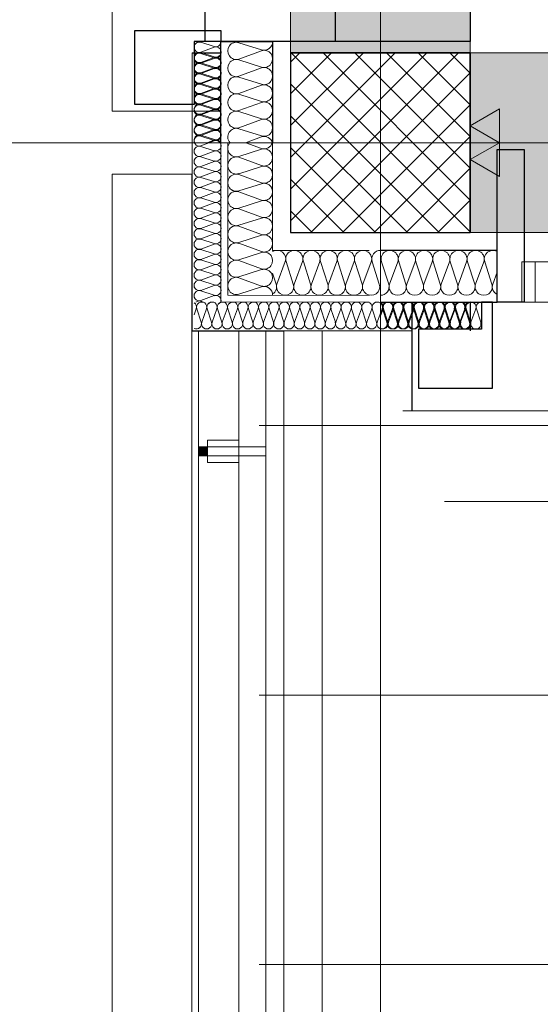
# Model space of a CAD drawing. Extents: x -1920 to 300, y 62 to 656.
# Tile 10 of 60: x -1824 to -1812, y 221 to 243. Entities that reach past the tile are written whole.
import ezdxf
from ezdxf.lldxf.tags import DXFTag

# ---------------------------------------------------------------- set-up
doc = ezdxf.new("R2010")
doc.units = 0
doc.layers.get('0').update_dxf_attribs({"lineweight": 35})
for name, color, linetype, lineweight, true_color in [('30 -33 Aussenwände- 3 Aussenstützen', 7, 'Continuous', 50, 0x0000dd), ('30 -33 Aussenwände- 7 Fassade_ Elemente', 7, 'Continuous', 9, 0x00aacc), ('30 -34 Innenwände- 6 Elemente', 7, 'Continuous', 9, 0xff6633), ('30 -35 Decken- 1 Konstruktion-Träger- Stahlbeton', 7, 'grob-A06G9HJG8I', 13, 0x33aa00), ('30 -36 Dächer- 3 Dachbeläge', 7, 'Continuous', 15, 0x9999ff), ('30 -36 Dächer- 4 Dachbekleidungen', 7, 'Continuous', 9, 0xccccff), ('70 -72 Beschriftung- 1 Beschriftung allgemein', 7, 'Continuous', 9, 0xff6633), ('70 -72 Beschriftung- 2 Beschriftung Bauteile', 7, 'Continuous', 9, 0x9999ff)]:
    doc.layers.add(name, color=color, linetype=linetype, lineweight=lineweight, true_color=true_color)
doc.layers.add('60- 61 allgemeine Ausstattung- 4 Terrassen', color=7, linetype='Continuous', lineweight=9)
doc.layers.add('70 -71 Achsen- 1 Gebäudeachsen', color=7, linetype='STRICHPUNKT2-A06G9HJF8I', lineweight=18)
doc.layers.add('iwb_Schraffur_Unterzug', color=7, linetype='Continuous', lineweight=5, true_color=0xffffcc, plot=False)
tags = doc.linetypes.add('grob-A06G9HJG8I', pattern=[14, 3, -8, 3]).pattern_tags.tags
tags[8:9] = [DXFTag(74, 4), DXFTag(75, 0), DXFTag(340, '0'), DXFTag(46, 0.0), DXFTag(50, 0.0), DXFTag(44, 0.0), DXFTag(45, 0.0)]
tags[6:7] = [DXFTag(74, 4), DXFTag(75, 0), DXFTag(340, '0'), DXFTag(46, 0.0), DXFTag(50, 0.0), DXFTag(44, 0.0), DXFTag(45, 0.0)]
tags[4:5] = [DXFTag(74, 4), DXFTag(75, 0), DXFTag(340, '0'), DXFTag(46, 0.0), DXFTag(50, 0.0), DXFTag(44, 0.0), DXFTag(45, 0.0)]
tags = doc.linetypes.add('STRICHPUNKT2-A06G9HJF8I', pattern=[12.7, 6.35, -3.175, 0, -3.175]).pattern_tags.tags
tags[10:11] = [DXFTag(74, 4), DXFTag(75, 0), DXFTag(340, '0'), DXFTag(46, 0.0), DXFTag(50, 0.0), DXFTag(44, 0.0), DXFTag(45, 0.0)]
tags[8:9] = [DXFTag(74, 4), DXFTag(75, 0), DXFTag(340, '0'), DXFTag(46, 0.0), DXFTag(50, 0.0), DXFTag(44, 0.0), DXFTag(45, 0.0)]
tags[6:7] = [DXFTag(74, 4), DXFTag(75, 0), DXFTag(340, '0'), DXFTag(46, 0.0), DXFTag(50, 0.0), DXFTag(44, 0.0), DXFTag(45, 0.0)]
tags[4:5] = [DXFTag(74, 4), DXFTag(75, 0), DXFTag(340, '0'), DXFTag(46, 0.0), DXFTag(50, 0.0), DXFTag(44, 0.0), DXFTag(45, 0.0)]

# ---------------------------------------------------------------- blocks, each defined once
blk = doc.blocks.new('Referenz-A06G9HJH8I', base_point=(-1905.787, 86.892))
at = {"layer": '30 -33 Aussenwände- 3 Aussenstützen', "color": 0, "lineweight": 9}
for p, q in [((-1817.831, 242.436), (-1817.624, 242.642)), ((-1817.831, 241.729), (-1816.917, 242.642)), ((-1817.831, 241.022), (-1816.21, 242.642)), ((-1817.831, 240.315), (-1815.503, 242.642)), ((-1817.831, 239.608), (-1814.796, 242.642)), ((-1817.831, 238.901), (-1814.089, 242.642)), ((-1817.816, 242.642), (-1813.831, 238.657)), ((-1817.109, 242.642), (-1813.831, 239.364)), ((-1816.402, 242.642), (-1813.831, 240.071)), ((-1815.695, 242.642), (-1813.831, 240.778)), ((-1814.988, 242.642), (-1813.831, 241.485)), ((-1814.281, 242.642), (-1813.831, 242.192)), ((-1817.382, 238.642), (-1813.831, 242.194)), ((-1817.831, 241.95), (-1814.523, 238.642)), ((-1816.675, 238.642), (-1813.831, 241.487)), ((-1817.831, 241.243), (-1815.23, 238.642)), ((-1815.831, 241.142), (-1815.831, 240.142)), ((-1815.968, 238.642), (-1813.831, 240.779)), ((-1817.831, 240.536), (-1815.938, 238.642)), ((-1816.331, 240.642), (-1815.331, 240.642)), ((-1815.26, 238.642), (-1813.831, 240.072)), ((-1817.831, 239.828), (-1816.645, 238.642)), ((-1814.553, 238.642), (-1813.831, 239.365)), ((-1817.831, 239.121), (-1817.352, 238.642)), ((-1813.846, 238.642), (-1813.831, 238.658))]:
    blk.add_line(p, q, dxfattribs=at)
at = {"layer": '30 -33 Aussenwände- 3 Aussenstützen', "color": 0, "linetype": 'Continuous', "lineweight": -2, "ltscale": 0.25}
for p, q in [((-1813.831, 242.642), (-1817.831, 242.642)), ((-1817.831, 242.642), (-1817.831, 238.642)), ((-1813.831, 238.642), (-1813.831, 242.642)), ((-1817.831, 238.642), (-1813.831, 238.642))]:
    blk.add_line(p, q, dxfattribs=at)
at = {"layer": '30 -33 Aussenwände- 7 Fassade_ Elemente', "color": 0, "linetype": 'Continuous', "ltscale": 0.13}
for p, q in [((-1821.801, 241.342), (-1821.801, 322.442)), ((-1813.831, 320.892), (-1813.831, 242.892)), ((-1819.531, 242.782), (-1819.831, 242.878)), ((-1819.831, 242.659), (-1819.531, 242.77)), ((-1819.381, 242.892), (-1819.381, 241.342)), ((-1813.831, 242.892), (-1819.381, 242.892)), ((-1818.481, 242.708), (-1818.981, 242.868)), ((-1820.021, 236.452), (-1820.021, 242.642)), ((-1820.021, 242.642), (-1819.381, 242.642)), ((-1819.531, 242.552), (-1819.831, 242.648)), ((-1819.531, 242.532), (-1819.831, 242.628)), ((-1819.831, 242.409), (-1819.531, 242.52)), ((-1819.83, 242.429), (-1819.531, 242.54)), ((-1818.981, 242.504), (-1818.481, 242.689)), ((-1819.531, 242.302), (-1819.831, 242.398)), ((-1819.831, 242.18), (-1819.531, 242.291)), ((-1819.53, 242.322), (-1819.83, 242.418)), ((-1819.83, 242.2), (-1819.53, 242.311)), ((-1818.481, 242.325), (-1818.981, 242.485)), ((-1818.981, 242.121), (-1818.481, 242.306)), ((-1819.531, 242.072), (-1819.831, 242.168)), ((-1819.53, 242.092), (-1819.83, 242.188)), ((-1819.83, 241.97), (-1819.53, 242.081)), ((-1818.481, 241.942), (-1818.981, 242.102)), ((-1819.831, 241.95), (-1819.531, 242.061)), ((-1819.531, 241.842), (-1819.831, 241.939)), ((-1819.53, 241.862), (-1819.83, 241.958)), ((-1819.83, 241.74), (-1819.53, 241.851)), ((-1818.981, 241.738), (-1818.481, 241.923)), ((-1819.831, 241.72), (-1819.531, 241.831)), ((-1819.531, 241.612), (-1819.831, 241.709)), ((-1819.53, 241.632), (-1819.83, 241.729)), ((-1818.481, 241.559), (-1818.981, 241.719)), ((-1819.831, 241.49), (-1819.531, 241.601)), ((-1819.531, 241.383), (-1819.831, 241.479)), ((-1819.83, 241.51), (-1819.53, 241.621)), ((-1819.53, 241.403), (-1819.83, 241.499)), ((-1818.981, 241.355), (-1818.481, 241.54)), ((-1819.381, 241.342), (-1821.801, 241.342)), ((-1819.831, 241.26), (-1819.531, 241.371)), ((-1819.531, 241.153), (-1819.831, 241.249)), ((-1819.83, 241.28), (-1819.53, 241.391)), ((-1819.529, 241.173), (-1819.83, 241.269)), ((-1818.481, 241.176), (-1818.981, 241.336)), ((-1819.831, 241.031), (-1819.531, 241.141)), ((-1819.531, 240.923), (-1819.831, 241.019)), ((-1819.829, 241.05), (-1819.529, 241.162)), ((-1819.529, 240.943), (-1819.829, 241.039)), ((-1818.981, 240.972), (-1818.481, 241.157)), ((-1815.831, 240.142), (-1815.831, 241.142)), ((-1819.831, 240.801), (-1819.531, 240.912)), ((-1819.531, 240.693), (-1819.831, 240.789)), ((-1819.829, 240.821), (-1819.529, 240.932)), ((-1819.529, 240.713), (-1819.829, 240.809)), ((-1818.481, 240.793), (-1818.981, 240.953)), ((-1818.481, 240.774), (-1818.836, 240.642)), ((-1819.831, 240.571), (-1819.531, 240.682)), ((-1819.531, 240.463), (-1819.831, 240.56)), ((-1819.529, 240.702), (-1819.69, 240.642)), ((-1819.381, 237.095), (-1819.381, 240.642)), ((-1819.231, 237.245), (-1819.231, 240.642)), ((-1818.481, 240.514), (-1818.828, 240.642)), ((-1818.231, 238.244), (-1818.231, 240.642)), ((-1816.331, 240.642), (-1815.331, 240.642)), ((-1819.831, 240.341), (-1819.531, 240.452)), ((-1819.531, 240.233), (-1819.831, 240.33)), ((-1818.481, 240.495), (-1818.981, 240.334)), ((-1818.981, 240.316), (-1818.481, 240.131)), ((-1819.831, 240.111), (-1819.531, 240.222)), ((-1819.531, 240.004), (-1819.831, 240.1)), ((-1818.481, 240.112), (-1818.981, 239.951)), ((-1819.831, 239.881), (-1819.531, 239.992)), ((-1818.981, 239.933), (-1818.481, 239.748)), ((-1819.531, 239.774), (-1819.831, 239.87)), ((-1819.831, 239.652), (-1819.531, 239.763)), ((-1818.481, 239.729), (-1818.981, 239.568)), ((-1819.531, 239.544), (-1819.831, 239.64)), ((-1819.831, 239.422), (-1819.531, 239.533)), ((-1818.981, 239.55), (-1818.481, 239.365)), ((-1819.531, 239.314), (-1819.831, 239.411)), ((-1819.831, 239.192), (-1819.531, 239.303)), ((-1818.481, 239.346), (-1818.981, 239.185)), ((-1819.531, 239.084), (-1819.831, 239.181)), ((-1819.831, 238.962), (-1819.531, 239.073)), ((-1818.981, 239.167), (-1818.481, 238.982)), ((-1819.531, 238.855), (-1819.831, 238.951)), ((-1819.831, 238.732), (-1819.531, 238.843)), ((-1818.481, 238.963), (-1818.981, 238.802)), ((-1818.981, 238.784), (-1818.481, 238.599)), ((-1819.531, 238.625), (-1819.831, 238.721)), ((-1819.831, 238.503), (-1819.531, 238.613)), ((-1818.481, 238.58), (-1818.981, 238.419)), ((-1819.531, 238.395), (-1819.831, 238.491)), ((-1819.831, 238.273), (-1819.531, 238.384)), ((-1818.981, 238.401), (-1818.481, 238.216)), ((-1819.531, 238.165), (-1819.831, 238.261)), ((-1819.831, 238.043), (-1819.531, 238.154)), ((-1818.481, 238.197), (-1818.981, 238.036)), ((-1816.081, 238.242), (-1818.231, 238.244)), ((-1819.531, 237.935), (-1819.831, 238.032)), ((-1819.831, 237.813), (-1819.531, 237.924)), ((-1818.981, 238.018), (-1818.481, 237.833)), ((-1818.134, 237.494), (-1817.949, 237.994)), ((-1817.93, 237.994), (-1817.77, 237.494)), ((-1817.751, 237.494), (-1817.566, 237.994)), ((-1817.547, 237.994), (-1817.387, 237.493)), ((-1817.368, 237.493), (-1817.183, 237.993)), ((-1817.164, 237.993), (-1817.004, 237.493)), ((-1816.985, 237.493), (-1816.8, 237.993)), ((-1816.781, 237.993), (-1816.621, 237.493)), ((-1816.602, 237.493), (-1816.417, 237.993)), ((-1816.398, 237.993), (-1816.238, 237.493)), ((-1816.219, 237.493), (-1816.034, 237.992)), ((-1816.015, 237.992), (-1815.855, 237.492)), ((-1815.646, 237.492), (-1815.807, 237.992)), ((-1815.442, 237.992), (-1815.627, 237.492)), ((-1815.263, 237.492), (-1815.423, 237.992)), ((-1815.059, 237.992), (-1815.244, 237.492)), ((-1814.88, 237.492), (-1815.04, 237.992)), ((-1814.676, 237.992), (-1814.861, 237.492)), ((-1814.497, 237.492), (-1814.657, 237.992)), ((-1814.293, 237.992), (-1814.478, 237.492)), ((-1814.114, 237.492), (-1814.274, 237.992)), ((-1813.91, 237.992), (-1814.095, 237.492)), ((-1813.731, 237.492), (-1813.891, 237.992)), ((-1813.527, 237.992), (-1813.712, 237.492)), ((-1813.348, 237.492), (-1813.508, 237.992)), ((-1812.381, 237.092), (-1812.381, 237.992)), ((-1812.381, 237.992), (-1790.147, 237.992)), ((-1819.531, 237.705), (-1819.831, 237.802)), ((-1819.831, 237.583), (-1819.531, 237.694)), ((-1818.481, 237.814), (-1818.981, 237.653)), ((-1818.231, 237.737), (-1818.153, 237.494)), ((-1813.329, 237.492), (-1813.231, 237.758)), ((-1819.531, 237.476), (-1819.831, 237.572)), ((-1819.831, 237.353), (-1819.531, 237.464)), ((-1818.981, 237.634), (-1818.481, 237.45)), ((-1819.531, 237.246), (-1819.831, 237.342)), ((-1816.081, 237.242), (-1819.231, 237.245)), ((-1818.481, 237.431), (-1818.981, 237.27)), ((-1819.831, 237.124), (-1819.531, 237.235)), ((-1819.769, 237.092), (-1819.831, 237.112)), ((-1816.082, 237.092), (-1819.381, 237.095)), ((-1790.147, 237.092), (-1812.381, 237.092)), ((-1820.031, 153.942), (-1820.031, 236.824)), ((-1819.93, 236.944), (-1819.981, 236.806)), ((-1819.918, 236.944), (-1819.822, 236.644)), ((-1819.811, 236.644), (-1819.7, 236.944)), ((-1819.689, 236.944), (-1819.592, 236.644)), ((-1819.581, 236.644), (-1819.47, 236.944)), ((-1819.459, 236.944), (-1819.362, 236.644)), ((-1819.351, 236.644), (-1819.24, 236.944)), ((-1819.229, 236.944), (-1819.133, 236.644)), ((-1819.121, 236.644), (-1819.01, 236.944)), ((-1818.999, 236.944), (-1818.903, 236.644)), ((-1818.891, 236.644), (-1818.781, 236.944)), ((-1818.769, 236.944), (-1818.673, 236.644)), ((-1818.662, 236.644), (-1818.551, 236.944)), ((-1818.539, 236.944), (-1818.443, 236.644)), ((-1818.432, 236.644), (-1818.321, 236.944)), ((-1818.31, 236.944), (-1818.213, 236.644)), ((-1818.202, 236.644), (-1818.091, 236.944)), ((-1818.08, 236.944), (-1817.983, 236.644)), ((-1817.972, 236.644), (-1817.861, 236.944)), ((-1817.85, 236.944), (-1817.754, 236.644)), ((-1817.742, 236.644), (-1817.631, 236.944)), ((-1817.62, 236.944), (-1817.524, 236.644)), ((-1817.513, 236.644), (-1817.402, 236.944)), ((-1817.39, 236.944), (-1817.294, 236.644)), ((-1817.283, 236.644), (-1817.172, 236.944)), ((-1817.161, 236.944), (-1817.064, 236.644)), ((-1817.053, 236.644), (-1816.942, 236.944)), ((-1816.931, 236.944), (-1816.834, 236.644)), ((-1816.823, 236.644), (-1816.712, 236.944)), ((-1816.701, 236.944), (-1816.605, 236.644)), ((-1816.593, 236.644), (-1816.482, 236.944)), ((-1816.471, 236.944), (-1816.375, 236.644)), ((-1816.363, 236.644), (-1816.253, 236.944)), ((-1816.241, 236.944), (-1816.145, 236.644)), ((-1816.134, 236.644), (-1816.023, 236.944)), ((-1816.012, 236.944), (-1815.915, 236.644)), ((-1815.904, 236.644), (-1815.793, 236.944)), ((-1815.771, 236.944), (-1815.831, 236.783)), ((-1815.782, 236.944), (-1815.685, 236.644)), ((-1815.76, 236.944), (-1815.664, 236.644)), ((-1815.674, 236.644), (-1815.563, 236.944)), ((-1815.652, 236.644), (-1815.541, 236.944)), ((-1815.552, 236.944), (-1815.455, 236.644)), ((-1815.53, 236.944), (-1815.434, 236.644)), ((-1815.444, 236.644), (-1815.333, 236.944)), ((-1815.423, 236.644), (-1815.312, 236.944)), ((-1815.322, 236.944), (-1815.226, 236.644)), ((-1815.3, 236.944), (-1815.204, 236.644)), ((-1815.214, 236.644), (-1815.103, 236.944)), ((-1815.193, 236.644), (-1815.082, 236.943)), ((-1815.092, 236.944), (-1814.996, 236.644)), ((-1815.07, 236.943), (-1814.974, 236.643)), ((-1814.985, 236.644), (-1814.874, 236.944)), ((-1814.963, 236.643), (-1814.852, 236.943)), ((-1814.862, 236.944), (-1814.766, 236.644)), ((-1814.841, 236.943), (-1814.744, 236.643)), ((-1814.755, 236.644), (-1814.644, 236.944)), ((-1814.733, 236.643), (-1814.622, 236.943)), ((-1814.633, 236.944), (-1814.536, 236.644)), ((-1814.611, 236.943), (-1814.515, 236.643)), ((-1814.525, 236.644), (-1814.414, 236.944)), ((-1814.503, 236.643), (-1814.392, 236.943)), ((-1814.403, 236.944), (-1814.306, 236.644)), ((-1814.381, 236.943), (-1814.285, 236.643)), ((-1814.295, 236.644), (-1814.184, 236.944)), ((-1814.274, 236.643), (-1814.162, 236.943)), ((-1814.173, 236.944), (-1814.077, 236.644)), ((-1814.151, 236.943), (-1814.055, 236.643)), ((-1814.065, 236.644), (-1813.954, 236.944)), ((-1814.044, 236.643), (-1813.933, 236.943)), ((-1813.943, 236.944), (-1813.847, 236.644)), ((-1813.921, 236.943), (-1813.825, 236.642)), ((-1813.814, 236.642), (-1813.703, 236.942)), ((-1813.692, 236.942), (-1813.595, 236.642)), ((-1815.131, 236.452), (-1820.021, 236.452))]:
    blk.add_line(p, q, dxfattribs=at)
at = {"layer": '30 -33 Aussenwände- 7 Fassade_ Elemente', "color": 0, "linetype": 'Continuous', "lineweight": -2, "ltscale": 0.25}
for p, q in [((-1819.731, 242.892), (-1819.731, 244.542)), ((-1816.831, 242.892), (-1816.831, 244.092)), ((-1813.831, 244.092), (-1813.831, 242.892)), ((-1821.301, 243.142), (-1819.381, 243.142)), ((-1821.301, 241.492), (-1821.301, 243.142)), ((-1819.381, 243.142), (-1819.381, 242.892)), ((-1819.981, 242.892), (-1819.981, 241.492)), ((-1819.381, 242.892), (-1819.981, 242.892)), ((-1816.831, 242.892), (-1819.731, 242.892)), ((-1819.381, 240.642), (-1819.381, 242.892)), ((-1819.381, 242.892), (-1818.231, 242.892)), ((-1818.231, 242.892), (-1818.231, 240.642)), ((-1813.831, 242.892), (-1816.831, 242.892)), ((-1820.021, 242.642), (-1819.381, 242.642)), ((-1819.981, 241.492), (-1821.301, 241.492)), ((-1813.231, 237.092), (-1813.231, 240.492)), ((-1813.231, 240.492), (-1812.631, 240.492)), ((-1812.631, 240.492), (-1812.631, 237.092)), ((-1813.231, 238.243), (-1815.831, 238.243)), ((-1813.231, 237.092), (-1813.231, 238.243)), ((-1815.831, 237.092), (-1813.231, 237.092)), ((-1815.131, 237.092), (-1815.131, 234.672)), ((-1813.832, 237.094), (-1813.832, 236.454)), ((-1813.581, 237.092), (-1813.581, 236.492)), ((-1813.331, 237.092), (-1813.581, 237.092)), ((-1813.331, 235.172), (-1813.331, 237.092)), ((-1812.631, 237.092), (-1813.231, 237.092)), ((-1814.981, 236.492), (-1814.981, 235.172)), ((-1813.581, 236.492), (-1814.981, 236.492)), ((-1814.981, 235.172), (-1813.331, 235.172))]:
    blk.add_line(p, q, dxfattribs=at)
at = {"layer": '30 -33 Aussenwände- 7 Fassade_ Elemente', "color": 0}
for p, q in [((-1821.801, 239.942), (-1820.031, 239.942)), ((-1821.801, 158.842), (-1821.801, 239.942)), ((-1820.031, 239.942), (-1820.031, 158.842))]:
    blk.add_line(p, q, dxfattribs=at)
at = {"layer": '30 -33 Aussenwände- 7 Fassade_ Elemente', "color": 0, "linetype": 'Continuous', "lineweight": 18, "ltscale": 0.18}
for p, q in [((-1812.681, 237.992), (-1811.764, 237.992)), ((-1812.681, 237.092), (-1812.681, 237.992)), ((-1811.764, 237.092), (-1812.681, 237.092))]:
    blk.add_line(p, q, dxfattribs=at)
at = {"layer": '30 -33 Aussenwände- 7 Fassade_ Elemente', "color": 0, "linetype": 'grob-A06G9HJG8I', "ltscale": 0.13}
blk.add_line((-1815.331, 234.672), (-1740.331, 234.672), dxfattribs=at)
at = {"layer": '30 -33 Aussenwände- 7 Fassade_ Elemente', "color": 0, "linetype": 'Continuous', "ltscale": 0.13}
for centre, major_axis, end_param in [((-1819.866, 242.768), (0.035, 0.109), 3.765224), ((-1819.496, 242.891), (-0.035, -0.109), 1.896254), ((-1819.495, 242.661), (-0.035, -0.109), 3.764652), ((-1819.039, 242.686), (0.059, 0.182), 3.765224), ((-1818.422, 242.89), (-0.059, -0.182), 1.896254), ((-1819.866, 242.539), (0.035, 0.109), 3.765224), ((-1819.866, 242.519), (0.035, 0.109), 3.765224), ((-1819.495, 242.641), (-0.035, -0.109), 1.896254), ((-1819.495, 242.431), (-0.035, -0.109), 3.764652), ((-1819.495, 242.411), (-0.035, -0.109), 3.764652), ((-1819.039, 242.303), (0.059, 0.182), 3.765224), ((-1818.422, 242.507), (-0.059, -0.182), 3.764652), ((-1819.866, 242.309), (0.035, 0.109), 3.765224), ((-1819.866, 242.289), (0.035, 0.109), 3.765224), ((-1819.495, 242.181), (-0.035, -0.109), 3.764652), ((-1819.495, 242.201), (-0.035, -0.109), 3.764652), ((-1818.422, 242.124), (-0.059, -0.182), 3.764652), ((-1819.865, 242.079), (0.035, 0.109), 3.765224), ((-1819.866, 242.059), (0.035, 0.109), 3.765224), ((-1819.495, 241.951), (-0.035, -0.109), 3.764652), ((-1819.495, 241.972), (-0.035, -0.109), 3.764652), ((-1819.039, 241.92), (0.059, 0.182), 3.765224), ((-1819.866, 241.829), (0.035, 0.109), 3.765224), ((-1819.865, 241.849), (0.035, 0.109), 3.765224), ((-1819.495, 241.722), (-0.035, -0.109), 3.764652), ((-1819.495, 241.742), (-0.035, -0.109), 3.764652), ((-1818.422, 241.741), (-0.059, -0.182), 3.764652), ((-1818.422, 241.741), (0.155, 0.112), 1.254884), ((-1818.422, 241.741), (0.155, -0.112), 1.254884), ((-1819.866, 241.599), (0.035, 0.109), 3.765224), ((-1819.865, 241.619), (0.035, 0.109), 3.765224), ((-1819.495, 241.512), (-0.035, -0.109), 3.764652), ((-1819.039, 241.537), (0.059, 0.182), 3.765224), ((-1819.039, 241.537), (-0.155, 0.112), 1.255075), ((-1819.039, 241.537), (0.059, 0.182), 1.255075), ((-1818.422, 241.741), (-0.059, -0.182), 1.254884), ((-1819.866, 241.37), (0.035, 0.109), 3.765224), ((-1819.865, 241.39), (0.035, 0.109), 3.765224), ((-1819.495, 241.492), (-0.035, -0.109), 3.764652), ((-1819.494, 241.282), (-0.035, -0.109), 3.764652), ((-1819.494, 241.282), (0.0929, 0.0675), 1.254884), ((-1819.039, 241.537), (-0.155, -0.112), 1.255075), ((-1818.422, 241.358), (0.155, 0.112), 1.254884), ((-1818.422, 241.358), (-0.059, -0.182), 3.764652), ((-1818.422, 241.358), (0.155, -0.112), 1.254884), ((-1819.866, 241.14), (0.035, 0.109), 3.765224), ((-1819.865, 241.16), (0.035, 0.109), 3.765224), ((-1819.865, 241.16), (-0.093, 0.0673), 1.255075), ((-1819.865, 241.16), (0.035, 0.109), 1.255075), ((-1819.495, 241.262), (-0.035, -0.109), 3.764652), ((-1819.494, 241.282), (-0.035, -0.109), 1.254884), ((-1819.494, 241.282), (0.093, -0.0673), 1.254884), ((-1819.039, 241.154), (0.059, 0.182), 3.765224), ((-1819.039, 241.154), (-0.155, 0.112), 1.255075), ((-1819.039, 241.154), (0.059, 0.182), 1.255075), ((-1818.422, 241.358), (-0.059, -0.182), 1.254884), ((-1819.866, 240.91), (0.035, 0.109), 3.765224), ((-1819.865, 240.93), (0.035, 0.109), 3.765224), ((-1819.865, 240.93), (-0.093, 0.0673), 1.255075), ((-1819.865, 241.16), (-0.0929, -0.0675), 1.255075), ((-1819.865, 240.93), (0.035, 0.109), 1.255075), ((-1819.495, 241.032), (-0.035, -0.109), 3.764652), ((-1819.494, 241.052), (-0.035, -0.109), 3.764652), ((-1819.494, 241.052), (0.0929, 0.0675), 1.254884), ((-1819.494, 241.052), (-0.035, -0.109), 1.254884), ((-1819.494, 241.052), (0.093, -0.0673), 1.254884), ((-1819.039, 240.771), (0.059, 0.182), 2.619647), ((-1819.039, 241.154), (-0.155, -0.112), 1.255075), ((-1818.422, 240.975), (0.155, 0.112), 1.254884), ((-1818.422, 240.975), (0.155, -0.112), 1.254884), ((-1819.866, 240.68), (0.035, 0.109), 3.765224), ((-1819.864, 240.7), (0.035, 0.109), 2.411197), ((-1819.865, 240.93), (-0.0929, -0.0675), 1.255075), ((-1819.495, 240.802), (-0.035, -0.109), 3.764652), ((-1819.494, 240.823), (0.0929, 0.0675), 1.254884), ((-1819.494, 240.823), (-0.035, -0.109), 1.254884), ((-1819.494, 240.823), (0.093, -0.0673), 1.254884), ((-1818.422, 240.975), (-0.059, -0.182), 1.254884), ((-1818.422, 240.592), (0.184, 0.051), 1.613483), ((-1819.866, 240.45), (0.035, 0.109), 3.765224), ((-1819.495, 240.573), (-0.035, -0.109), 3.764652), ((-1819.494, 240.593), (0.103, 0.05), 1.434048), ((-1819.039, 240.517), (-0.144, 0.126), 2.600578), ((-1818.422, 240.696), (-0.059, -0.182), 1.598679), ((-1819.866, 240.221), (0.035, 0.109), 3.765224), ((-1819.495, 240.343), (-0.035, -0.109), 3.764652), ((-1819.039, 240.134), (0.059, 0.182), 3.765224), ((-1819.039, 240.134), (0.059, 0.182), 1.255075), ((-1818.422, 240.313), (0.155, 0.112), 1.254884), ((-1818.422, 240.313), (0.155, -0.112), 1.254884), ((-1819.866, 239.991), (0.035, 0.109), 3.765224), ((-1819.495, 240.113), (-0.035, -0.109), 3.764652), ((-1819.039, 240.134), (-0.155, 0.112), 1.255075), ((-1818.422, 240.313), (-0.059, -0.182), 1.254884), ((-1818.422, 239.93), (-0.059, -0.182), 3.764652), ((-1818.422, 239.93), (0.155, 0.112), 1.254884), ((-1819.866, 239.761), (0.035, 0.109), 3.765224), ((-1819.495, 239.883), (-0.035, -0.109), 3.764652), ((-1819.039, 239.751), (0.059, 0.182), 3.765224), ((-1819.039, 240.134), (-0.155, -0.112), 1.255075), ((-1819.039, 239.751), (0.059, 0.182), 1.255075), ((-1818.422, 239.93), (0.155, -0.112), 1.254884), ((-1819.866, 239.531), (0.035, 0.109), 3.765224), ((-1819.495, 239.653), (-0.035, -0.109), 3.764652), ((-1819.039, 239.751), (-0.155, 0.112), 1.255075), ((-1818.422, 239.93), (-0.059, -0.182), 1.254884), ((-1818.422, 239.547), (-0.059, -0.182), 3.764652), ((-1818.422, 239.547), (0.155, 0.112), 1.254884), ((-1818.422, 239.547), (0.155, -0.112), 1.254884), ((-1819.495, 239.423), (-0.035, -0.109), 3.764652), ((-1819.039, 239.367), (0.059, 0.182), 3.765224), ((-1819.039, 239.751), (-0.155, -0.112), 1.255075), ((-1818.422, 239.547), (-0.059, -0.182), 1.254884), ((-1819.866, 239.301), (0.035, 0.109), 3.765224), ((-1819.495, 239.194), (-0.035, -0.109), 3.764652), ((-1818.422, 239.164), (-0.059, -0.182), 3.764652), ((-1819.866, 239.071), (0.035, 0.109), 3.765224), ((-1819.495, 238.964), (-0.035, -0.109), 3.764652), ((-1819.039, 238.984), (0.059, 0.182), 3.765224), ((-1819.866, 238.842), (0.035, 0.109), 3.765224), ((-1819.495, 238.734), (-0.035, -0.109), 3.764652), ((-1819.039, 238.601), (0.059, 0.182), 3.765224), ((-1818.422, 238.781), (-0.059, -0.182), 3.764652), ((-1819.866, 238.612), (0.035, 0.109), 3.765224), ((-1819.495, 238.504), (-0.035, -0.109), 3.764652), ((-1818.422, 238.398), (-0.059, -0.182), 3.764652), ((-1819.866, 238.382), (0.035, 0.109), 3.765224), ((-1819.495, 238.274), (-0.035, -0.109), 3.764652), ((-1819.039, 238.218), (0.059, 0.182), 3.765224), ((-1819.866, 238.152), (0.035, 0.109), 3.765224), ((-1819.495, 238.045), (-0.035, -0.109), 3.764652), ((-1818.422, 238.015), (-0.059, -0.182), 3.764652), ((-1818.131, 238.053), (0.182, -0.059), 2.429518), ((-1817.748, 238.052), (-0.112, 0.155), 1.254884), ((-1817.748, 238.052), (0.112, 0.155), 1.254884), ((-1817.748, 238.052), (0.182, -0.059), 1.254884), ((-1817.365, 238.052), (0.182, -0.059), 3.764652), ((-1817.365, 238.052), (-0.112, 0.155), 1.254884), ((-1817.365, 238.052), (0.112, 0.155), 1.254884), ((-1817.365, 238.052), (0.182, -0.059), 1.254884), ((-1816.982, 238.052), (0.182, -0.059), 3.764652), ((-1816.982, 238.052), (-0.112, 0.155), 1.254884), ((-1816.982, 238.052), (0.112, 0.155), 1.254884), ((-1816.982, 238.052), (0.182, -0.059), 1.254884), ((-1816.599, 238.052), (0.182, -0.059), 3.764652), ((-1816.216, 238.051), (0.182, -0.059), 3.764652), ((-1815.833, 238.051), (0.003, 0.191), 1.896254), ((-1815.624, 238.051), (0.182, -0.059), 3.765224), ((-1815.241, 238.051), (0.182, -0.059), 3.765224), ((-1814.858, 238.051), (0.182, -0.059), 3.765224), ((-1814.475, 238.051), (0.182, -0.059), 3.765224), ((-1814.092, 238.051), (0.182, -0.059), 3.765224), ((-1814.092, 238.051), (-0.112, 0.155), 1.255075), ((-1814.092, 238.051), (0.112, 0.155), 1.255075), ((-1814.092, 238.051), (0.182, -0.059), 1.255075), ((-1813.709, 238.051), (0.182, -0.059), 3.765224), ((-1813.709, 238.051), (-0.112, 0.155), 1.255075), ((-1813.709, 238.051), (0.112, 0.155), 1.255075), ((-1813.709, 238.051), (0.182, -0.059), 1.255075), ((-1813.326, 238.051), (0.096, 0.166), 2.405647), ((-1819.866, 237.922), (0.035, 0.109), 3.765224), ((-1819.495, 237.815), (-0.035, -0.109), 3.764652), ((-1819.495, 237.815), (0.0929, 0.0674), 1.254884), ((-1819.039, 237.835), (0.059, 0.182), 3.765224), ((-1819.866, 237.693), (0.035, 0.109), 3.765224), ((-1819.866, 237.693), (-0.0929, 0.0674), 1.255075), ((-1819.866, 237.693), (0.035, 0.109), 1.255075), ((-1819.495, 237.815), (-0.035, -0.109), 1.254884), ((-1819.495, 237.585), (-0.035, -0.109), 3.764652), ((-1819.495, 237.585), (0.0929, 0.0674), 1.254884), ((-1819.495, 237.815), (0.0929, -0.0674), 1.254884), ((-1818.422, 237.632), (-0.059, -0.182), 3.764652), ((-1819.866, 237.463), (0.035, 0.109), 3.765224), ((-1819.866, 237.463), (-0.0929, 0.0674), 1.255075), ((-1819.866, 237.693), (-0.0929, -0.0674), 1.255075), ((-1819.866, 237.463), (0.035, 0.109), 1.255075), ((-1819.495, 237.585), (-0.035, -0.109), 1.254884), ((-1819.495, 237.355), (0.0929, 0.0674), 1.254884), ((-1819.495, 237.585), (0.0929, -0.0674), 1.254884), ((-1819.039, 237.452), (0.059, 0.182), 3.765224), ((-1818.335, 237.435), (0.104, -0.161), 1.307885), ((-1817.952, 237.435), (-0.182, 0.059), 1.255075), ((-1817.952, 237.435), (0.112, -0.155), 1.255075), ((-1817.569, 237.435), (-0.182, 0.059), 3.765224), ((-1817.569, 237.435), (-0.182, 0.059), 1.255075), ((-1817.569, 237.435), (0.112, -0.155), 1.255075), ((-1817.186, 237.435), (-0.182, 0.059), 3.765224), ((-1817.186, 237.435), (-0.182, 0.059), 1.255075), ((-1817.186, 237.435), (0.112, -0.155), 1.255075), ((-1816.803, 237.434), (-0.182, 0.059), 3.765224), ((-1816.42, 237.434), (-0.182, 0.059), 3.765224), ((-1816.037, 237.434), (-0.182, 0.059), 3.765224), ((-1815.828, 237.434), (-0.003, -0.191), 1.896254), ((-1815.445, 237.434), (-0.182, 0.059), 3.764652), ((-1815.062, 237.434), (-0.182, 0.059), 3.764652), ((-1814.679, 237.434), (-0.182, 0.059), 3.764652), ((-1814.296, 237.434), (-0.182, 0.059), 3.764652), ((-1814.296, 237.434), (-0.182, 0.059), 1.254884), ((-1814.296, 237.434), (0.112, -0.155), 1.254884), ((-1813.913, 237.434), (-0.182, 0.059), 1.254884), ((-1813.913, 237.434), (-0.182, 0.059), 3.764652), ((-1813.913, 237.434), (0.112, -0.155), 1.254884), ((-1813.53, 237.434), (-0.182, 0.059), 1.254884), ((-1813.53, 237.434), (0.112, -0.155), 1.254884), ((-1813.147, 237.434), (-0.182, 0.059), 1.428714), ((-1819.866, 237.233), (-0.0929, 0.0674), 1.255075), ((-1819.866, 237.463), (-0.0929, -0.0674), 1.255075), ((-1819.866, 237.233), (0.035, 0.109), 1.255075), ((-1819.495, 237.355), (-0.035, -0.109), 1.254884), ((-1819.495, 237.125), (0.11, -0.033), 2.172087), ((-1819.495, 237.355), (0.0929, -0.0674), 1.254884), ((-1818.422, 237.249), (0.191, -0.003), 1.896254), ((-1817.952, 237.435), (-0.112, -0.155), 1.255075), ((-1817.569, 237.435), (-0.112, -0.155), 1.255075), ((-1817.186, 237.435), (-0.112, -0.155), 1.255075), ((-1814.296, 237.434), (-0.112, -0.155), 1.254884), ((-1813.913, 237.434), (-0.112, -0.155), 1.254884), ((-1813.53, 237.434), (-0.112, -0.155), 1.254884), ((-1820.039, 236.979), (0.109, -0.035), 1.349822), ((-1819.866, 237.233), (-0.0929, -0.0674), 1.255075), ((-1819.866, 237.003), (0.035, 0.109), 0.990893), ((-1819.809, 236.979), (-0.0674, 0.0929), 1.254884), ((-1819.809, 236.979), (0.0674, 0.0929), 1.254884), ((-1819.809, 236.979), (0.109, -0.035), 1.254884), ((-1819.579, 236.979), (0.109, -0.035), 3.764652), ((-1819.579, 236.979), (-0.0674, 0.0929), 1.254884), ((-1819.579, 236.979), (0.0674, 0.0929), 1.254884), ((-1819.579, 236.979), (0.109, -0.035), 1.254884), ((-1819.349, 236.979), (0.109, -0.035), 3.764652), ((-1819.349, 236.979), (-0.0674, 0.0929), 1.254884), ((-1819.349, 236.979), (0.0674, 0.0929), 1.254884), ((-1819.349, 236.979), (0.109, -0.035), 1.254884), ((-1819.12, 236.979), (0.109, -0.035), 3.764652), ((-1818.89, 236.979), (0.109, -0.035), 3.764652), ((-1818.66, 236.979), (0.109, -0.035), 3.764652), ((-1818.43, 236.979), (0.109, -0.035), 3.764652), ((-1818.2, 236.979), (0.109, -0.035), 3.764652), ((-1817.971, 236.979), (0.109, -0.035), 3.764652), ((-1817.741, 236.979), (0.109, -0.035), 3.764652), ((-1817.511, 236.979), (0.109, -0.035), 3.764652), ((-1817.281, 236.979), (0.109, -0.035), 3.764652), ((-1817.051, 236.979), (0.109, -0.035), 3.764652), ((-1816.821, 236.979), (0.109, -0.035), 3.764652), ((-1816.592, 236.979), (0.109, -0.035), 3.764652), ((-1816.362, 236.979), (0.109, -0.035), 3.764652), ((-1816.132, 236.979), (0.109, -0.035), 3.764652), ((-1815.902, 236.979), (0.109, -0.035), 3.764652), ((-1815.88, 236.979), (0.109, -0.035), 1.434048), ((-1815.672, 236.979), (0.109, -0.035), 3.764652), ((-1815.651, 236.979), (-0.0673, 0.093), 1.254884), ((-1815.651, 236.979), (0.0675, 0.0929), 1.254884), ((-1815.651, 236.979), (0.109, -0.035), 1.254884), ((-1815.443, 236.979), (0.109, -0.035), 3.764652), ((-1815.421, 236.979), (0.109, -0.035), 3.764652), ((-1815.421, 236.979), (-0.0673, 0.093), 1.254884), ((-1815.421, 236.979), (0.0675, 0.0929), 1.254884), ((-1815.421, 236.979), (0.109, -0.035), 1.254884), ((-1815.213, 236.979), (0.109, -0.035), 3.764652), ((-1815.191, 236.979), (0.109, -0.035), 3.764652), ((-1815.191, 236.979), (-0.0673, 0.093), 1.254884), ((-1815.191, 236.979), (0.0675, 0.0929), 1.254884), ((-1815.191, 236.979), (0.109, -0.035), 1.254884), ((-1814.983, 236.979), (0.109, -0.035), 3.764652), ((-1814.961, 236.979), (0.109, -0.035), 3.764652), ((-1814.753, 236.979), (0.109, -0.035), 3.764652), ((-1814.731, 236.978), (0.109, -0.035), 3.764652), ((-1814.523, 236.979), (0.109, -0.035), 3.764652), ((-1814.502, 236.978), (0.109, -0.035), 3.764652), ((-1814.294, 236.979), (0.109, -0.035), 3.764652), ((-1814.272, 236.978), (0.109, -0.035), 3.764652), ((-1814.064, 236.979), (0.109, -0.035), 3.764652), ((-1814.042, 236.978), (0.109, -0.035), 3.764652), ((-1813.834, 236.979), (0.002, 0.115), 1.896254), ((-1813.812, 236.978), (0.109, -0.035), 3.764652), ((-1813.582, 236.978), (0.002, 0.115), 1.896254), ((-1819.931, 236.609), (-0.049, -0.104), 2.32715), ((-1819.701, 236.609), (-0.109, 0.035), 3.765224), ((-1819.701, 236.609), (-0.109, 0.035), 1.255075), ((-1819.701, 236.609), (0.0674, -0.0929), 1.255075), ((-1819.472, 236.609), (-0.109, 0.035), 3.765224), ((-1819.472, 236.609), (-0.109, 0.035), 1.255075), ((-1819.472, 236.609), (0.0674, -0.0929), 1.255075), ((-1819.242, 236.609), (-0.109, 0.035), 3.765224), ((-1819.012, 236.609), (-0.109, 0.035), 3.765224), ((-1818.782, 236.609), (-0.109, 0.035), 3.765224), ((-1818.552, 236.609), (-0.109, 0.035), 3.765224), ((-1818.323, 236.609), (-0.109, 0.035), 3.765224), ((-1818.093, 236.609), (-0.109, 0.035), 3.765224), ((-1817.863, 236.609), (-0.109, 0.035), 3.765224), ((-1817.633, 236.609), (-0.109, 0.035), 3.765224), ((-1817.403, 236.609), (-0.109, 0.035), 3.765224), ((-1817.173, 236.609), (-0.109, 0.035), 3.765224), ((-1816.944, 236.609), (-0.109, 0.035), 3.765224), ((-1816.714, 236.609), (-0.109, 0.035), 3.765224), ((-1816.484, 236.609), (-0.109, 0.035), 3.765224), ((-1816.254, 236.609), (-0.109, 0.035), 3.765224), ((-1816.024, 236.609), (-0.109, 0.035), 3.765224), ((-1815.795, 236.609), (-0.109, 0.035), 3.765224), ((-1815.773, 236.609), (-0.058, -0.0991), 2.411197), ((-1815.565, 236.609), (-0.109, 0.035), 3.765224), ((-1815.543, 236.609), (-0.109, 0.035), 3.765224), ((-1815.543, 236.609), (-0.109, 0.035), 1.255075), ((-1815.543, 236.609), (0.0673, -0.093), 1.255075), ((-1815.335, 236.609), (-0.109, 0.035), 3.765224), ((-1815.313, 236.608), (-0.109, 0.035), 1.255075), ((-1815.313, 236.608), (-0.109, 0.035), 3.765224), ((-1815.313, 236.608), (0.0673, -0.093), 1.255075), ((-1815.105, 236.609), (-0.109, 0.035), 3.765224), ((-1815.084, 236.608), (-0.109, 0.035), 3.765224), ((-1814.875, 236.609), (-0.109, 0.035), 3.765224), ((-1814.854, 236.608), (-0.109, 0.035), 3.765224), ((-1814.645, 236.609), (-0.109, 0.035), 3.765224), ((-1814.624, 236.608), (-0.109, 0.035), 3.765224), ((-1814.416, 236.609), (-0.109, 0.035), 3.765224), ((-1814.394, 236.608), (-0.109, 0.035), 3.765224), ((-1814.186, 236.609), (-0.109, 0.035), 3.765224), ((-1814.164, 236.608), (-0.109, 0.035), 3.765224), ((-1813.956, 236.609), (-0.109, 0.035), 3.765224), ((-1813.934, 236.607), (-0.109, 0.035), 3.765224), ((-1813.705, 236.607), (-0.109, 0.035), 3.765224), ((-1819.701, 236.609), (-0.0674, -0.0929), 1.255075), ((-1819.472, 236.609), (-0.0674, -0.0929), 1.255075), ((-1815.543, 236.609), (-0.0675, -0.0929), 1.255075), ((-1815.313, 236.608), (-0.0675, -0.0929), 1.255075)]:
    blk.add_ellipse(centre, major_axis=major_axis, ratio=1, start_param=0, end_param=end_param, dxfattribs=at)
at = {"layer": '30 -34 Innenwände- 6 Elemente', "color": 0, "linetype": 'Continuous', "ltscale": 0.13}
for p, q in [((-1819.881, 236.442), (-1819.881, 154.242)), ((-1818.981, 236.442), (-1819.881, 236.442)), ((-1818.981, 154.242), (-1818.981, 236.442)), ((-1818.381, 236.442), (-1818.381, 154.242)), ((-1817.981, 236.442), (-1818.381, 236.442)), ((-1817.981, 154.242), (-1817.981, 236.442))]:
    blk.add_line(p, q, dxfattribs=at)
at = {"layer": '30 -35 Decken- 1 Konstruktion-Träger- Stahlbeton', "color": 0}
for p, q in [((-1817.831, 433.642), (-1817.831, 242.642)), ((-1813.831, 433.642), (-1813.831, 242.642)), ((-1813.831, 242.642), (-1665.831, 242.642)), ((-1813.831, 238.642), (-1665.831, 238.642))]:
    blk.add_line(p, q, dxfattribs=at)
at = {"layer": '30 -35 Decken- 1 Konstruktion-Träger- Stahlbeton', "color": 0, "linetype": 'Continuous', "lineweight": 35, "ltscale": 0.35}
for q in [(-1817.831, 242.642), (-1813.831, 238.642)]:
    blk.add_line((-1813.831, 242.642), q, dxfattribs=at)
at = {"layer": '30 -36 Dächer- 3 Dachbeläge', "color": 0, "linetype": 'Continuous', "ltscale": 0.15}
for p, q in [((-1818.381, 236.442), (-1820.031, 236.442)), ((-1820.031, 236.442), (-1820.031, 153.942)), ((-1818.381, 155.442), (-1818.381, 236.442))]:
    blk.add_line(p, q, dxfattribs=at)
at = {"layer": '30 -36 Dächer- 3 Dachbeläge', "color": 0, "lineweight": 9}
for p, q in [((-1819.881, 233.867), (-1819.681, 233.867)), ((-1819.681, 233.867), (-1819.681, 233.667)), ((-1819.681, 233.667), (-1819.881, 233.667))]:
    blk.add_line(p, q, dxfattribs=at)
at = {"layer": '30 -36 Dächer- 3 Dachbeläge', "color": 0, "lineweight": 0}
for points in [[(-1819.881, 233.667), (-1819.881, 233.867), (-1819.681, 233.667)], [(-1819.681, 233.667), (-1819.881, 233.867), (-1819.681, 233.867)]]:
    blk.add_solid(points, dxfattribs=at)
at = {"layer": '30 -36 Dächer- 4 Dachbekleidungen', "color": 0, "linetype": 'Continuous', "ltscale": 0.13}
for p, q in [((-1819.881, 236.442), (-1818.981, 236.442)), ((-1819.881, 153.942), (-1819.881, 236.442)), ((-1818.981, 236.442), (-1818.981, 153.942)), ((-1818.381, 236.442), (-1817.981, 236.442)), ((-1818.381, 153.942), (-1818.381, 236.442)), ((-1817.981, 236.442), (-1817.981, 153.942)), ((-1818.981, 234.017), (-1819.681, 234.017)), ((-1819.681, 234.017), (-1819.681, 233.867)), ((-1818.981, 233.867), (-1819.681, 233.867)), ((-1819.681, 233.867), (-1819.681, 233.667)), ((-1818.981, 233.867), (-1818.381, 233.867)), ((-1818.381, 233.867), (-1818.381, 233.667)), ((-1819.681, 233.667), (-1818.981, 233.667)), ((-1819.681, 233.517), (-1819.681, 233.667)), ((-1818.981, 233.517), (-1819.681, 233.517)), ((-1818.381, 233.667), (-1818.981, 233.667))]:
    blk.add_line(p, q, dxfattribs=at)
at = {"layer": '60- 61 allgemeine Ausstattung- 4 Terrassen', "color": 0}
for p, q in [((-1817.131, 155.442), (-1817.131, 236.442)), ((-1818.531, 234.342), (-1698.403, 234.342)), ((-1818.531, 228.342), (-1698.403, 228.342)), ((-1818.531, 222.342), (-1698.403, 222.342))]:
    blk.add_line(p, q, dxfattribs=at)
at = {"layer": '70 -71 Achsen- 1 Gebäudeachsen', "color": 0, "linetype": 'STRICHPUNKT2-A06G9HJF8I', "ltscale": 0.18}
for p, q in [((-1815.831, 590.612), (-1815.831, 90.892)), ((-1858.301, 240.642), (-23.361, 240.642))]:
    blk.add_line(p, q, dxfattribs=at)
at = {"layer": '70 -72 Beschriftung- 1 Beschriftung allgemein', "color": 0, "linetype": 'Continuous', "ltscale": 0.13}
for p, q in [((-1817.831, 238.642), (-1817.831, 242.642)), ((-1815.831, 238.642), (-1817.831, 238.642)), ((-1790.903, 232.652), (-1814.403, 232.652))]:
    blk.add_line(p, q, dxfattribs=at)
at = {"layer": '70 -72 Beschriftung- 2 Beschriftung Bauteile', "color": 0}
for p, q in [((-1813.831, 241.017), (-1813.181, 241.392)), ((-1813.181, 241.392), (-1813.181, 240.642)), ((-1813.181, 240.642), (-1813.831, 241.017)), ((-1813.831, 240.267), (-1813.181, 240.642)), ((-1813.181, 240.642), (-1813.181, 239.892)), ((-1813.181, 239.892), (-1813.831, 240.267))]:
    blk.add_line(p, q, dxfattribs=at)
at = {"layer": '70 -72 Beschriftung- 2 Beschriftung Bauteile', "color": 0, "lineweight": 0}
for points in [[(-1813.181, 240.642), (-1813.831, 241.017), (-1813.181, 241.392)], [(-1813.181, 239.892), (-1813.831, 240.267), (-1813.181, 240.642)]]:
    blk.add_solid(points, dxfattribs=at)
blk = doc.blocks.new('Referenz-A06G9HJJ8I', base_point=(-1817.831, 154.592))
at = {"layer": 'iwb_Schraffur_Unterzug', "linetype": 'Continuous', "ltscale": 0.13}
blk.add_hatch(color=256, dxfattribs=at).paths.add_polyline_path([(-1813.831, 240.642), (-1813.831, 242.642), (-1665.831, 242.642), (-1665.831, 238.642), (-1813.831, 238.642)])
blk.add_solid([(-1817.831, 242.642), (-1817.831, 546.142), (-1813.831, 242.642), (-1813.831, 546.142)], dxfattribs=at)

msp = doc.modelspace()

# ---------------------------------------------------------------- block references
at = {"color": 8, "lineweight": 25, "ltscale": 0.25, "true_color": 0x808080}
for name, p in [('Referenz-A06G9HJH8I', (-1905.787, 86.892)), ('Referenz-A06G9HJJ8I', (-1817.831, 154.592))]:
    msp.add_blockref(name, p, dxfattribs=at)

doc.saveas('drawing.dxf')
